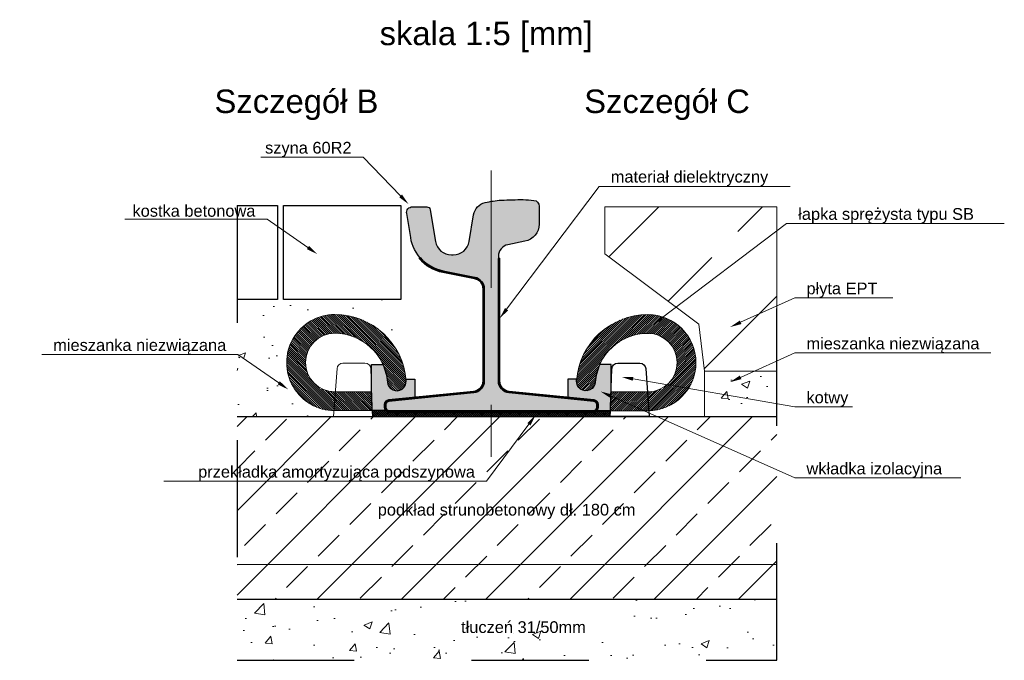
# Model space of a CAD drawing. Header units: feet. Extents: x 210.7 to 255.4, y -209.3 to -191.9.
# Tile 16 of 25: x 227.2 to 228, y -204.7 to -204.2. Entities that reach past the tile are written whole.
import ezdxf
from ezdxf import colors
from ezdxf.entities.mleader import LeaderData, LeaderLine
from ezdxf.enums import TextEntityAlignment as Align
from ezdxf.math import Vec2, Vec3

# ---------------------------------------------------------------- set-up
doc = ezdxf.new("R2010")
doc.units = ezdxf.units.FT
doc.header["$MEASUREMENT"] = 0
doc.linetypes.add('DASHDOT2', pattern=[12.7, 6.35, -3.175, 0, -3.175])
doc.linetypes.add('HIDDEN2', pattern=[0.1875, 0.125, -0.0625])
for name, color, linetype in [('3', 7, 'Continuous'), ('Podkadka sprężysta', 1, 'Continuous'), ('Szyna', 7, 'Continuous')]:
    doc.layers.add(name, color=color, linetype=linetype)
for name, color, linetype, lineweight in [('Beton', 8, 'Continuous', 15), ('Materiał gruntujący', 140, 'Continuous', 15), ('miesz_niezw_', 44, 'Continuous', 15), ('Mieszanka_niezw_0_315', 44, 'Continuous', 15), ('Nawierzchnia asfaltowa', 7, 'Continuous', 15), ('Opis', 7, 'Continuous', 15), ('Osie', 1, 'DASHDOT2', 13), ('Podkład', 7, 'Continuous', 30), ('płyta EPT', 35, 'Continuous', 20), ('Sb3', 7, 'Continuous', 15), ('sb4', 7, 'Continuous', 15), ('Tłuczeń', 251, 'Continuous', 15)]:
    doc.layers.add(name, color=color, linetype=linetype, lineweight=lineweight)
doc.layers.add('kostka grafitowa', color=7, linetype='Continuous', lineweight=30, true_color=0x404040)
doc.styles.add('Opis_1_25', font='arial.ttf', dxfattribs={"height": 0.05})
doc.styles.add('Opis_1_5', font='arial.ttf', dxfattribs={"height": 0.01})

msp = doc.modelspace()

# ---------------------------------------------------------------- hatches: boundary and pattern name
h = msp.add_hatch(color=251)
edge = h.paths.add_edge_path()
edge.add_arc((227.4332538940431, -204.4854916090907), 0.04499999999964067, 4.328325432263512, 24.18706103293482, ccw=False)
edge.add_arc((227.4861027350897, -204.481491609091), 0.008000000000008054, 184.3283254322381, 364.3283254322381)
edge.add_arc((227.433253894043, -204.4854916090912), 0.06099999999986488, 4.328325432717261, 5.51846476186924)
edge.add_line((227.4939711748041, -204.4796254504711), (227.501496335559, -204.4796267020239))
edge.add_line((227.501496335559, -204.4796267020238), (227.5015708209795, -204.4960121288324))
edge.add_line((227.5015708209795, -204.4960121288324), (227.4766432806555, -204.4984939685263))
edge.add_line((227.4766432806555, -204.4984939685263), (227.4766416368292, -204.5064935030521))
edge.add_line((227.4766416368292, -204.5064935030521), (227.4652538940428, -204.506491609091))
edge.add_line((227.4652538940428, -204.506491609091), (227.4647014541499, -204.4904576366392))
edge.add_line((227.4647014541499, -204.4904576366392), (227.464705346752, -204.4670527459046))
edge.add_line((227.464705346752, -204.4670527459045), (227.4743034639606, -204.4670543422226))
h = msp.add_hatch(color=251)
edge = h.paths.add_edge_path()
edge.add_arc((227.7002583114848, -204.48553180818), 0.04499999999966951, 155.8129389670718, 175.6716745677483)
edge.add_arc((227.6474094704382, -204.4815318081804), 0.00800000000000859, 175.6716745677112, 355.67167456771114, ccw=False)
edge.add_arc((227.700258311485, -204.4855318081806), 0.06099999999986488, 174.4815352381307, 175.6716745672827, ccw=False)
edge.add_line((227.6395410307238, -204.4796656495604), (227.632015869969, -204.4796669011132))
edge.add_line((227.632015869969, -204.4796669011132), (227.6319413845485, -204.4960523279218))
edge.add_line((227.6319413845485, -204.4960523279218), (227.6568689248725, -204.4985341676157))
edge.add_line((227.6568689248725, -204.4985341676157), (227.6568705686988, -204.5065337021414))
edge.add_line((227.6568705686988, -204.5065337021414), (227.6682583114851, -204.5065318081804))
edge.add_line((227.6682583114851, -204.5065318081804), (227.668810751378, -204.4904978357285))
edge.add_line((227.668810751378, -204.4904978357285), (227.6688068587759, -204.4670929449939))
edge.add_line((227.6688068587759, -204.4670929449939), (227.6592087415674, -204.467094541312))
at = {"layer": 'Beton'}
h = msp.add_hatch(dxfattribs=at)
h.set_pattern_fill('ANSI33', color=256, scale=0.008, style=0)
h.set_pattern_definition([(45, (221.4561908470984, -194.6085855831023), (-0.03592102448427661, 0.03592102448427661), []), (45, (221.4921118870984, -194.6085855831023), (-0.03592102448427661, 0.03592102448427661), [0.0254, -0.0127])])
h.paths.add_polyline_path([(227.8101728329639, -204.6375389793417), (227.810172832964, -204.5115319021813), (227.7012595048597, -204.5115439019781), (227.7012604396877, -204.511557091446), (227.6680876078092, -204.5115626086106), (227.4654291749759, -204.5115963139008), (227.4322563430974, -204.5116018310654), (227.3499331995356, -204.5115826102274), (227.3499331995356, -204.6376155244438)])
h.paths.add_polyline_path([(227.3499331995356, -204.6376155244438), (227.3499331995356, -204.6675301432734), (227.8101728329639, -204.6675206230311), (227.8101728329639, -204.6375389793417)])
at = {"layer": 'Materiał gruntujący'}
h = msp.add_hatch(color=256, dxfattribs=at)
h.dxf.hatch_style = 1
edge = h.paths.add_edge_path()
edge.add_line((227.5727575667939, -204.376585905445), (227.5727575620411, -204.4811360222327))
edge.add_arc((227.5827575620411, -204.4811360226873), 0.009999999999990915, 179.9999973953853, 264.2894042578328)
edge.add_line((227.5817625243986, -204.4910863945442), (227.6540560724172, -204.4983157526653))
edge.add_arc((227.6537575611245, -204.5013008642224), 0.002999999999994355, -2.604696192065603e-06, 84.28940425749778, ccw=False)
edge.add_line((227.6567575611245, -204.5013008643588), (227.6567575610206, -204.5035859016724))
edge.add_arc((227.6537575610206, -204.503585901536), 0.002999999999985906, 269.99999739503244, 359.99999739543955, ccw=False)
edge.add_line((227.6537575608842, -204.506585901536), (227.4797575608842, -204.5065858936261))
edge.add_arc((227.4797575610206, -204.5035858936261), 0.002999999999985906, 179.9999973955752, 269.9999973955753, ccw=False)
edge.add_line((227.4767575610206, -204.5035858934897), (227.4767575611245, -204.501300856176))
edge.add_arc((227.4797575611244, -204.5013008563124), 0.002999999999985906, 95.71059053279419, 179.9999973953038, ccw=False)
edge.add_line((227.4794590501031, -204.4983157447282), (227.551752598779, -204.4910863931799))
edge.add_arc((227.5507575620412, -204.4811360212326), 0.009999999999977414, 275.7105905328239, 359.9999973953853)
edge.add_line((227.5607575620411, -204.4811360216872), (227.5607575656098, -204.4026339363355))
edge.add_arc((227.5507575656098, -204.4026339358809), 0.009999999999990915, 359.9999973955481, 438.6900649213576)
edge.add_line((227.5527187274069, -204.3928281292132), (227.5256441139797, -204.3874132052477))
edge.add_arc((227.5325081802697, -204.3530928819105), 0.03499999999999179, 220.7367080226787, 258.6900649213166, ccw=False)
edge.add_line((227.5059881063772, -204.3759333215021), (227.5052303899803, -204.3765859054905))
edge.add_arc((227.5325081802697, -204.3530928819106), 0.03599999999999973, 220.7367080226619, 258.6900649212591)
edge.add_line((227.5254479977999, -204.3883937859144), (227.5525226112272, -204.3938087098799))
edge.add_arc((227.5507575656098, -204.4026339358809), 0.008999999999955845, -2.604470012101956e-06, 78.6900649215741, ccw=False)
edge.add_line((227.5597575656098, -204.40263393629), (227.5597575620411, -204.4811360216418))
edge.add_arc((227.5507575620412, -204.4811360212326), 0.008999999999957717, 275.71059053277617, 359.9999973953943, ccw=False)
edge.add_line((227.5516530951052, -204.4900913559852), (227.4793595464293, -204.4973207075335))
edge.add_arc((227.4797575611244, -204.5013008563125), 0.003999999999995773, 95.71059053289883, 179.9999973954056)
edge.add_line((227.4757575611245, -204.5013008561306), (227.4757575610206, -204.5035858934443))
edge.add_arc((227.4797575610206, -204.5035858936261), 0.003999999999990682, 179.9999973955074, 269.9999973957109)
edge.add_line((227.4797575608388, -204.5075858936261), (227.6537575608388, -204.507585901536))
edge.add_arc((227.6537575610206, -204.503585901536), 0.003999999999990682, 269.9999973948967, 359.9999973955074)
edge.add_line((227.6577575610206, -204.5035859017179), (227.6577575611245, -204.5013008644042))
edge.add_arc((227.6537575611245, -204.5013008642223), 0.003999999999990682, 359.9999973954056, 444.2894042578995)
edge.add_line((227.6541555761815, -204.4973207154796), (227.5818620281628, -204.4900913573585))
edge.add_arc((227.5827575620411, -204.4811360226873), 0.00899999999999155, 179.9999973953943, 264.2894042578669, ccw=False)
edge.add_line((227.5737575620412, -204.4811360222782), (227.5737575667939, -204.3765859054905))
edge.add_line((227.5737575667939, -204.3765859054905), (227.5727575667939, -204.376585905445))
at = {"layer": 'miesz_niezw_'}
h = msp.add_hatch(dxfattribs=at)
h.set_pattern_fill('AR-CONC', color=256, scale=0.01, style=0)
h.set_pattern_definition([(49.99999999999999, (0.001087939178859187, -1.773713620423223e-09), (0.07172601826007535, -0.006275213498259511), [0.0075, -0.0825]), (355, (0.001087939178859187, -1.773713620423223e-09), (-0.0138751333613, 0.07521921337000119), [0.006, -0.066]), (100.45144446, (0.007065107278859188, -0.0005229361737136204), (0.0578508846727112, 0.06894399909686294), [0.006374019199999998, -0.07011421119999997]), (46.18420000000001, (0.001087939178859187, 0.01999999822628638), (0.1067241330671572, -0.01655192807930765), [0.01125, -0.12375]), (96.63563549, (0.009981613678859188, 0.01862066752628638), (0.09346619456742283, 0.09741186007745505), [0.0095610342, -0.105171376]), (351.1841639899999, (0.001087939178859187, 0.01999999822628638), (0.09346619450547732, 0.09741186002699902), [0.009000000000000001, -0.0990000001]), (21, (0.01108793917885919, 0.01499999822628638), (0.05969070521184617, -0.04026188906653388), [0.0075, -0.0825]), (326.0000000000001, (0.01108793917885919, 0.01499999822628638), (0.02433153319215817, 0.0725150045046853), [0.006, -0.066]), (71.45144474, (0.01606216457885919, 0.01164484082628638), (0.08402223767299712, 0.03225311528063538), [0.006374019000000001, -0.0701142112]), (37.50000000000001, (0.001087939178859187, -1.773713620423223e-09), (0.001215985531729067, 0.03328938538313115), [0, -0.0652, 0, -0.067, 0, -0.06625]), (7.499999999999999, (0.001087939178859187, -1.773713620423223e-09), (0.02630695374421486, 0.03944117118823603), [0, -0.0382, 0, -0.0637, 0, -0.02525]), (327.5, (-0.02121206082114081, -1.773713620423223e-09), (0.0533822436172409, -0.002255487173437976), [0, -0.025, 0, -0.078, 0, -0.1035]), (317.5, (-0.03121206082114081, -1.773713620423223e-09), (0.05831861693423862, 0.01001049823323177), [0, -0.0325, 0, -0.0518, 0, -0.0735])])
edge = h.paths.add_edge_path()
edge.add_line((227.3510211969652, -204.4115085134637), (227.3510211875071, -204.4615085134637))
edge.add_line((227.3510211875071, -204.4615085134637), (227.3935357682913, -204.4615085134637))
edge.add_arc((227.4343418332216, -204.4654916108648), 0.04100000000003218, 105.8918047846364, 174.4249955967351, ccw=False)
edge.add_arc((227.434637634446, -204.483507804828), 0.05859332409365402, 20.518049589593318, 101.34123972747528, ccw=False)
edge.add_line((227.4895139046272, -204.4629707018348), (227.4895139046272, -204.4115838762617))
edge.add_line((227.4895139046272, -204.4115838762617), (227.3510211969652, -204.4115085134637))
h = msp.add_hatch(dxfattribs=at)
h.set_pattern_fill('AR-CONC', color=256, scale=0.01, style=0)
h.set_pattern_definition([(49.99999999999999, (4.326466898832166, 3.734329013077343), (0.07172601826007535, -0.006275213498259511), [0.0075, -0.0825]), (355, (4.326466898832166, 3.734329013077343), (-0.0138751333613, 0.07521921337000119), [0.006, -0.066]), (100.45144446, (4.332444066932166, 3.733806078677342), (0.0578508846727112, 0.06894399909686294), [0.006374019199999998, -0.07011421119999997]), (46.18420000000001, (4.326466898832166, 3.754329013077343), (0.1067241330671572, -0.01655192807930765), [0.01125, -0.12375]), (96.63563549, (4.335360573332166, 3.752949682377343), (0.09346619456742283, 0.09741186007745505), [0.0095610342, -0.105171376]), (351.1841639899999, (4.326466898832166, 3.754329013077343), (0.09346619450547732, 0.09741186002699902), [0.009000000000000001, -0.0990000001]), (21, (4.336466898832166, 3.749329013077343), (0.05969070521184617, -0.04026188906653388), [0.0075, -0.0825]), (326.0000000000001, (4.336466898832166, 3.749329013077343), (0.02433153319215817, 0.0725150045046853), [0.006, -0.066]), (71.45144474, (4.341441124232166, 3.745973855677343), (0.08402223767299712, 0.03225311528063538), [0.006374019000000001, -0.0701142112]), (37.50000000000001, (4.326466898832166, 3.734329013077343), (0.001215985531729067, 0.03328938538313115), [0, -0.0652, 0, -0.067, 0, -0.06625]), (7.499999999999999, (4.326466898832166, 3.734329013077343), (0.02630695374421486, 0.03944117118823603), [0, -0.0382, 0, -0.0637, 0, -0.02525]), (327.5, (4.304166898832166, 3.734329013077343), (0.0533822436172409, -0.002255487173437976), [0, -0.025, 0, -0.078, 0, -0.1035]), (317.5, (4.294166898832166, 3.734329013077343), (0.05831861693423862, 0.01001049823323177), [0, -0.0325, 0, -0.0518, 0, -0.0735])])
edge = h.paths.add_edge_path()
edge.add_line((227.3499332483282, -204.46150851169), (227.349933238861, -204.5115570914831))
edge.add_line((227.349933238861, -204.5115570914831), (227.4322545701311, -204.5115570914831))
edge.add_line((227.4322545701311, -204.5115570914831), (227.432608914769, -204.5065576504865))
edge.add_arc((227.4332547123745, -204.4655626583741), 0.04100007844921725, 174.3252376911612, 269.0974893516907, ccw=False)
edge.add_line((227.392455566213, -204.46150851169), (227.3499332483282, -204.46150851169))
at = {"layer": 'Mieszanka_niezw_0_315', "ltscale": 10}
h = msp.add_hatch(dxfattribs=at)
h.set_pattern_fill('AR-CONC', color=256, scale=0.01, style=0)
h.set_pattern_definition([(49.99999999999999, (0, 0), (0.07172601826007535, -0.006275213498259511), [0.0075, -0.0825]), (355, (0, 0), (-0.0138751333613, 0.07521921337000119), [0.006, -0.066]), (100.45144446, (0.0059771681, -0.0005229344), (0.0578508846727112, 0.06894399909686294), [0.006374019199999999, -0.07011421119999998]), (46.18420000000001, (0, 0.02), (0.1067241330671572, -0.01655192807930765), [0.01125, -0.12375]), (96.63563549, (0.0088936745, 0.0186206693), (0.09346619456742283, 0.09741186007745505), [0.0095610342, -0.105171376]), (351.1841639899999, (0, 0.02), (0.09346619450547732, 0.09741186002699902), [0.009000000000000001, -0.0990000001]), (21, (0.01, 0.015), (0.05969070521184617, -0.04026188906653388), [0.0075, -0.0825]), (326.0000000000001, (0.01, 0.015), (0.02433153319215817, 0.0725150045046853), [0.006, -0.066]), (71.45144474, (0.0149742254, 0.0116448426), (0.08402223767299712, 0.03225311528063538), [0.006374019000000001, -0.0701142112]), (37.50000000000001, (0, 0), (0.001215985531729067, 0.03328938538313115), [0, -0.0652, 0, -0.067, 0, -0.06625]), (7.499999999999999, (0, 0), (0.02630695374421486, 0.03944117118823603), [0, -0.0382, 0, -0.0637, 0, -0.02525]), (327.5, (-0.0223, 0), (0.0533822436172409, -0.002255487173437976), [0, -0.025, 0, -0.078, 0, -0.1035]), (317.5, (-0.0323, 0), (0.05831861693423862, 0.01001049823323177), [0, -0.0325, 0, -0.0518, 0, -0.0735])])
h.paths.add_polyline_path([(227.7486625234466, -204.4727310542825), (227.7486667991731, -204.5115386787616), (227.8101728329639, -204.5115319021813), (227.8101728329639, -204.4727310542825)])
at = {"layer": 'Podkadka sprężysta'}
h = msp.add_hatch(dxfattribs=at)
h.set_pattern_fill('ANSI37', color=256, style=0)
h.set_pattern_definition([(135.0095291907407, (227.5667583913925, -204.5115794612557), (0.0008837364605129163, 0.0008840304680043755), []), (45.00952919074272, (227.5667583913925, -204.5115794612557), (0.0008840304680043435, -0.0008837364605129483), [])])
h.paths.add_polyline_path([(227.6680881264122, -204.5115475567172), (227.6682596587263, -204.5065690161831), (227.465255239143, -204.50659634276), (227.4654291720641, -204.5115698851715)])
at = {"layer": 'płyta EPT'}
h = msp.add_hatch(dxfattribs=at)
h.set_pattern_fill('ANSI33', color=256, scale=0.5, style=0)
h.set_pattern_definition([(45, (0, 0), (-0.08838834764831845, 0.08838834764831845), []), (45, (0.0883883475, 0), (-0.08838834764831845, 0.08838834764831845), [0.0625, -0.03125])])
h.paths.add_polyline_path([(227.7486625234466, -204.4727310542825), (227.7436625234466, -204.4327310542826), (227.6636625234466, -204.3727310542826), (227.6636625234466, -204.3327310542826), (227.8101728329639, -204.3327310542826), (227.8101728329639, -204.4727310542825)])
at = {"layer": 'sb4'}
h = msp.add_hatch(dxfattribs=at)
h.set_pattern_fill('ANSI31', color=256, scale=0.01, angle=0.009529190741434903, style=0)
h.set_pattern_definition([(134.9904708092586, (227.1537801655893, -204.7146295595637), (0.0008840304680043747, 0.0008837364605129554), [])])
edge = h.paths.add_edge_path()
edge.add_line((227.4652538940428, -204.506491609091), (227.4332538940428, -204.506491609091))
edge.add_arc((227.4332538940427, -204.465491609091), 0.04099999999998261, 90.00000000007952, 270.0000000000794, ccw=False)
edge.add_arc((227.4332538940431, -204.4854916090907), 0.06099999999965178, 4.3283254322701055, 90.00000000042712, ccw=False)
edge.add_arc((227.4861027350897, -204.481491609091), 0.008000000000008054, -175.67167456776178, 4.328325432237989, ccw=False)
edge.add_arc((227.4332538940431, -204.4854916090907), 0.04499999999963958, 4.328325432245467, 90.00000000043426)
edge.add_arc((227.4332538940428, -204.465491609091), 0.02499999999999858, 90, 270)
edge.add_line((227.4332538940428, -204.490491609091), (227.464703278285, -204.490510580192))
edge.add_line((227.464703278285, -204.490510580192), (227.4652538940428, -204.506491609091))
h = msp.add_hatch(dxfattribs=at)
h.set_pattern_fill('ANSI31', color=256, scale=0.01, angle=0.009529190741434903, style=0)
h.set_pattern_definition([(45.00952919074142, (227.9797320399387, -204.714669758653), (-0.0008840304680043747, 0.0008837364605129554), [])])
edge = h.paths.add_edge_path()
edge.add_line((227.6682583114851, -204.5065318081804), (227.7002583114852, -204.5065318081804))
edge.add_arc((227.7002583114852, -204.4655318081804), 0.04099999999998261, 269.9999999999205, 449.9999999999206)
edge.add_arc((227.7002583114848, -204.4855318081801), 0.06099999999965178, 89.99999999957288, 175.6716745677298)
edge.add_arc((227.6474094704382, -204.4815318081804), 0.00800000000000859, 175.6716745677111, 355.6716745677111)
edge.add_arc((227.7002583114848, -204.48553180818), 0.04499999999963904, 89.99999999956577, 175.6716745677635, ccw=False)
edge.add_arc((227.7002583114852, -204.4655318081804), 0.02499999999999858, -90, 90, ccw=False)
edge.add_line((227.7002583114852, -204.4905318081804), (227.6688142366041, -204.4905511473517))
edge.add_line((227.6688142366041, -204.4905511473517), (227.6682583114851, -204.5065318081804))
at = {"layer": 'Szyna'}
h = msp.add_hatch(color=256, dxfattribs=at)
edge = h.paths.add_edge_path()
edge.add_arc((227.5925075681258, -204.3472888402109), 0.01499999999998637, 281.30992986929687, 359.9999973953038, ccw=False)
edge.add_line((227.5954493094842, -204.3619975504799), (227.5807964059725, -204.3649281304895))
edge.add_arc((227.5827575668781, -204.3747339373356), 0.009999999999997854, 101.3099298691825, 179.9999973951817)
edge.add_line((227.5727575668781, -204.374733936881), (227.5727575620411, -204.4811360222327))
edge.add_arc((227.5827575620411, -204.4811360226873), 0.009999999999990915, 179.9999973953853, 264.2894042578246)
edge.add_line((227.5817625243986, -204.4910863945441), (227.6540560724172, -204.4983157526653))
edge.add_arc((227.6537575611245, -204.5013008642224), 0.002999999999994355, -2.604696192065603e-06, 84.28940425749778, ccw=False)
edge.add_line((227.6567575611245, -204.5013008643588), (227.6567575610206, -204.5035859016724))
edge.add_arc((227.6537575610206, -204.503585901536), 0.003000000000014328, 269.9999973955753, 359.99999739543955, ccw=False)
edge.add_line((227.6537575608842, -204.506585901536), (227.4797575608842, -204.5065858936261))
edge.add_arc((227.4797575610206, -204.5035858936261), 0.002999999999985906, 179.9999973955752, 269.9999973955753, ccw=False)
edge.add_line((227.4767575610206, -204.5035858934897), (227.4767575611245, -204.501300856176))
edge.add_arc((227.4797575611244, -204.5013008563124), 0.002999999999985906, 95.71059053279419, 179.9999973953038, ccw=False)
edge.add_line((227.4794590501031, -204.4983157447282), (227.551752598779, -204.4910863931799))
edge.add_arc((227.5507575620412, -204.4811360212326), 0.009999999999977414, 275.7105905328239, 359.9999973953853)
edge.add_line((227.5607575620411, -204.4811360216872), (227.5607575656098, -204.4026339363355))
edge.add_arc((227.5507575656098, -204.4026339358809), 0.009999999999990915, 359.9999973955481, 438.6900649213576)
edge.add_line((227.5527187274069, -204.3928281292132), (227.5256441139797, -204.3874132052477))
edge.add_arc((227.5325081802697, -204.3530928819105), 0.03499999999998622, 189.4623196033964, 258.6900649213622, ccw=False)
edge.add_line((227.497984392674, -204.3588468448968), (227.4945779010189, -204.3384078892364))
edge.add_arc((227.4995098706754, -204.3375858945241), 0.00499999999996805, 89.99999739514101, 189.462319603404, ccw=False)
edge.add_line((227.4995098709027, -204.3325858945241), (227.5116825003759, -204.3325858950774))
edge.add_arc((227.5116825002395, -204.3355858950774), 0.003000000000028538, 9.46231960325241, 89.99999739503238, ccw=False)
edge.add_line((227.5146416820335, -204.33509269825), (227.5191353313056, -204.362054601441))
edge.add_arc((227.5327475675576, -204.359785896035), 0.01379999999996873, 189.4623196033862, 269.9999973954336)
edge.add_line((227.5327475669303, -204.373585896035), (227.5342675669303, -204.3735858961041))
edge.add_arc((227.5342675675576, -204.3597858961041), 0.01379999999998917, 269.9999973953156, 350.5376751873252)
edge.add_line((227.5478798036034, -204.3620546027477), (227.5516454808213, -204.3394605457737))
edge.add_arc((227.564468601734, -204.3415977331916), 0.01300000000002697, 103.18195492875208, 170.5376751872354, ccw=False)
edge.add_arc((227.579747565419, -204.4068323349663), 0.07999999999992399, 93.18676467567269, 103.18195492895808, ccw=False)
edge.add_arc((227.5919775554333, -204.6264921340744), 0.2999999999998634, 89.61715456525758, 93.18676467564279, ccw=False)
edge.add_arc((227.5934475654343, -204.4064970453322), 0.07999999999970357, 83.0617223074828, 89.61715456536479, ccw=False)
edge.add_arc((227.6025075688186, -204.3320462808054), 0.005000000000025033, -2.6048589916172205e-06, 83.06172230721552, ccw=False)
edge.add_line((227.6075075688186, -204.3320462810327), (227.6075075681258, -204.3472888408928))
at = {"layer": 'Tłuczeń'}
h = msp.add_hatch(dxfattribs=at)
h.set_pattern_fill('AR-CONC', color=256, scale=0.01, style=0)
h.set_pattern_definition([(49.99999999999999, (216.5963048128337, -206.7220703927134), (0.07172601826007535, -0.006275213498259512), [0.007500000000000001, -0.08250000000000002]), (355, (216.5963048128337, -206.7220703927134), (-0.0138751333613, 0.0752192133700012), [0.006, -0.066]), (100.4514, (216.6022819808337, -206.7225933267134), (0.05785093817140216, 0.06894395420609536), [0.006374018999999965, -0.0701142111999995]), (46.18420000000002, (216.5963048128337, -206.7020703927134), (0.1067241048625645, -0.01655190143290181), [0.01124999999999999, -0.1237499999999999]), (96.63559999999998, (216.6051984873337, -206.7034497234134), (0.09346627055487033, 0.09741178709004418), [0.009561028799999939, -0.1051712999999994]), (351.1842, (216.5963048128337, -206.7020703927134), (0.09346619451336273, 0.09741186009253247), [0.009000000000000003, -0.09900000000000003]), (21, (216.6063048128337, -206.7070703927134), (0.05969070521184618, -0.04026188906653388), [0.007500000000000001, -0.08250000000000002]), (326.0000000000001, (216.6063048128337, -206.7070703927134), (0.02433153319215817, 0.07251500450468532), [0.006, -0.066]), (71.4514, (216.6112790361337, -206.7104255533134), (0.08402226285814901, 0.03225304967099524), [0.006374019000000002, -0.0701142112]), (37.50000000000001, (216.5963048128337, -206.7220703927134), (0.001215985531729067, 0.03328938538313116), [0, -0.06520000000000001, 0, -0.067, 0, -0.06625000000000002]), (7.500000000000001, (216.5963048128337, -206.7220703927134), (0.02630695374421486, 0.03944117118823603), [0, -0.0382, 0, -0.0637, 0, -0.02525]), (327.5, (216.5740048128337, -206.7220703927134), (0.05338224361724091, -0.00225548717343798), [0, -0.025, 0, -0.07800000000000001, 0, -0.1035]), (317.5, (216.5640048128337, -206.7220703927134), (0.05831861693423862, 0.01001049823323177), [0, -0.0325, 0, -0.05180000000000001, 0, -0.0735])])
h.paths.add_polyline_path([(227.8101728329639, -204.7194501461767), (227.8101728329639, -204.6675311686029), (227.3499331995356, -204.667582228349), (227.3499331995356, -204.7194501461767)])
h.paths.add_polyline_path([(227.5384216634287, -204.6988514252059), (227.5877941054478, -204.6988514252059), (227.5877941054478, -204.6835240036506), (227.5384216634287, -204.6835240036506)], flags=24)

# ---------------------------------------------------------------- linework, layer by layer
for p, q in [((227.4766419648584, -204.4985949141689), (227.4766429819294, -204.5065944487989)), ((227.6568711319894, -204.4985947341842), (227.6568721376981, -204.5065644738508))]:
    msp.add_line(p, q)
for points in [[(227.4743034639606, -204.4670543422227, -0.08686759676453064), (227.4781255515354, -204.4820953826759, 1.000000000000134), (227.494079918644, -204.4808878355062, 0.005193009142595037), (227.4939711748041, -204.4796254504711), (227.501496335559, -204.4796267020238), (227.5015708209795, -204.4960121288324), (227.4766432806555, -204.4984939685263), (227.4766416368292, -204.5064935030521), (227.4652538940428, -204.506491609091), (227.4647014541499, -204.4904576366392), (227.464705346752, -204.4670527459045)], [(227.6592087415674, -204.467094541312, 0.08686759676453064), (227.6553866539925, -204.4821355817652, -1.000000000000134), (227.639432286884, -204.4809280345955, -0.005193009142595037), (227.6395410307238, -204.4796656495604), (227.632015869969, -204.4796669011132), (227.6319413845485, -204.4960523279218), (227.6568689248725, -204.4985341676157), (227.6568705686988, -204.5065337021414), (227.6682583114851, -204.5065318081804), (227.668810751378, -204.4904978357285), (227.6688068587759, -204.4670929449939)]]:
    msp.add_lwpolyline(points, format="xyb", close=True)
at = {"layer": '3', "linetype": 'HIDDEN2', "ltscale": 0.1}
msp.add_lwpolyline([(227.349933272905, -204.3315836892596), (227.3499331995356, -204.7194501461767), (227.8101728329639, -204.7194501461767), (227.8101728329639, -204.3765859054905)], dxfattribs=at)
at = {"layer": 'kostka grafitowa'}
msp.add_lwpolyline([(227.349933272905, -204.3315836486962), (227.3845139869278, -204.3315837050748), (227.3845138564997, -204.4115837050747), (227.3499332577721, -204.4115836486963)], dxfattribs=at)
msp.add_lwpolyline([(227.3895139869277, -204.3315837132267), (227.4895140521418, -204.3315838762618), (227.4895139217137, -204.4115838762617), (227.3895138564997, -204.4115837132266)], close=True, dxfattribs=at)
at = {"layer": 'Materiał gruntujący', "lineweight": 35}
msp.add_lwpolyline([(227.5727575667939, -204.376585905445), (227.5727575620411, -204.4811360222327, 0.3853135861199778), (227.5817625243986, -204.4910863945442), (227.6540560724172, -204.4983157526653, -0.3853135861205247), (227.6567575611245, -204.5013008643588), (227.6567575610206, -204.5035859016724, -0.4142135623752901), (227.6537575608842, -204.506585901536), (227.4797575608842, -204.5065858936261, -0.4142135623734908), (227.4767575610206, -204.5035858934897), (227.4767575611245, -204.501300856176, -0.3853135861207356), (227.4794590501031, -204.4983157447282), (227.551752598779, -204.49108639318, 0.3853135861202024), (227.5607575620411, -204.4811360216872), (227.5607575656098, -204.4026339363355, 0.3575107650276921), (227.5527187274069, -204.3928281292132), (227.5256441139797, -204.3874132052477, -0.1671333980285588), (227.5059881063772, -204.3759333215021), (227.5052303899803, -204.3765859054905, 0.1671333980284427), (227.5254479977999, -204.3883937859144), (227.5525226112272, -204.39380870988, -0.3575107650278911), (227.5597575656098, -204.40263393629), (227.5597575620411, -204.4811360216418, -0.3853135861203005), (227.5516530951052, -204.4900913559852), (227.4793595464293, -204.4973207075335, 0.3853135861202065), (227.4757575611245, -204.5013008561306), (227.4757575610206, -204.5035858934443, 0.414213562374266), (227.4797575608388, -204.5075858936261), (227.6537575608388, -204.507585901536, 0.414213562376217), (227.6577575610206, -204.5035859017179), (227.6577575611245, -204.5013008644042, 0.3853135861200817), (227.6541555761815, -204.4973207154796), (227.5818620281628, -204.4900913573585, -0.3853135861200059), (227.5737575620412, -204.4811360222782), (227.5737575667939, -204.3765859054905)], format="xyb", close=True, dxfattribs=at)
at = {"layer": 'Mieszanka_niezw_0_315', "ltscale": 10}
msp.add_lwpolyline([(227.7486625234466, -204.4727310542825), (227.7486625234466, -204.5116568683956), (227.8101728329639, -204.5116568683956), (227.8101728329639, -204.4727310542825)], close=True, dxfattribs=at)
at = {"layer": 'Nawierzchnia asfaltowa'}
msp.add_lwpolyline([(227.8101728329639, -204.6675206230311), (227.3499331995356, -204.6675301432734)], dxfattribs=at)
at = {"layer": 'Osie', "ltscale": 0.002}
msp.add_line((227.5667574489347, -204.3016259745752), (227.5667574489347, -204.5458210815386), dxfattribs=at)
at = {"layer": 'Podkadka sprężysta'}
msp.add_lwpolyline([(227.6680881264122, -204.5115475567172), (227.6682596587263, -204.5065690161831), (227.465255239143, -204.50659634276), (227.4654291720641, -204.5115698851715)], close=True, dxfattribs=at)
at = {"layer": 'Podkład'}
msp.add_line((227.3499331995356, -204.6376155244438), (227.8101728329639, -204.6375389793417), dxfattribs=at)
msp.add_lwpolyline([(227.6680881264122, -204.5115475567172), (227.669502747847, -204.4707722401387, -0.4041133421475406), (227.6745005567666, -204.4659460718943), (227.6933821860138, -204.4659492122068, -0.3936855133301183), (227.6983689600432, -204.4705973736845), (227.7012574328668, -204.5115439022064)], format="xyb", close=True, dxfattribs=at)
for points in [[(227.3499331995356, -204.5115826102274), (227.8101728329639, -204.5115319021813)], [(227.8101728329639, -204.6675311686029), (227.3499331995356, -204.667582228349)]]:
    msp.add_lwpolyline(points, dxfattribs=at)
at = {"layer": 'płyta EPT'}
msp.add_lwpolyline([(227.6636625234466, -204.3727310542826), (227.7436625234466, -204.4327310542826), (227.7486625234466, -204.4727310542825), (227.8101728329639, -204.4727310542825), (227.8101728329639, -204.3327310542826), (227.6636625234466, -204.3327310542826), (227.6636625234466, -204.3727310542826), (227.6636625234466, -204.3327310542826)], dxfattribs=at)
at = {"layer": 'Sb3'}
for p, q in [((227.5015686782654, -204.4961047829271), (227.4764861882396, -204.498610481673)), ((227.6319405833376, -204.4961042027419), (227.6568711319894, -204.4985947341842))]:
    msp.add_line(p, q, dxfattribs=at)
msp.add_lwpolyline([(227.4654291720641, -204.5115698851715), (227.4640245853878, -204.4708032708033, 0.4041133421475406), (227.4590283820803, -204.4659754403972), (227.4401467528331, -204.4659723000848, 0.3936855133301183), (227.4351584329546, -204.4706188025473), (227.4322563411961, -204.5115735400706), (227.4654291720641, -204.5115698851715)], format="xyb", dxfattribs=at)
at = {"layer": 'sb4'}
for points in [[(227.4652538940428, -204.506491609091), (227.4332538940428, -204.506491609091, -1), (227.4332538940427, -204.424491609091, -0.3922565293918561), (227.494079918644, -204.4808878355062, -1.000000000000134), (227.4781255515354, -204.4820953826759, 0.3922565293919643), (227.4332538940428, -204.440491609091, 0.9999999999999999), (227.4332538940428, -204.490491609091), (227.464703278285, -204.490510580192)], [(227.6682583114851, -204.5065318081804), (227.7002583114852, -204.5065318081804, 1), (227.7002583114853, -204.4245318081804, 0.3922565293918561), (227.639432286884, -204.4809280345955, 1.000000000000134), (227.6553866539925, -204.4821355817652, -0.3922565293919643), (227.7002583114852, -204.4405318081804, -0.9999999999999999), (227.7002583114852, -204.4905318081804), (227.6688142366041, -204.4905511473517)]]:
    msp.add_lwpolyline(points, format="xyb", close=True, dxfattribs=at)
at = {"layer": 'Szyna'}
msp.add_lwpolyline([(227.6075075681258, -204.3472888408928, -0.3575107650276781), (227.5954493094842, -204.3619975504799), (227.5807964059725, -204.3649281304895, 0.3575107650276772), (227.5727575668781, -204.374733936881), (227.5727575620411, -204.4811360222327, 0.3853135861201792), (227.5817625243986, -204.4910863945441), (227.6540560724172, -204.4983157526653, -0.3853135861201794), (227.6567575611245, -204.5013008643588), (227.6567575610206, -204.5035859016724, -0.414213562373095), (227.6537575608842, -204.506585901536), (227.4797575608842, -204.5065858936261, -0.414213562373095), (227.4767575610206, -204.5035858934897), (227.4767575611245, -204.501300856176, -0.3853135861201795), (227.4794590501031, -204.4983157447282), (227.551752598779, -204.49108639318, 0.385313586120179), (227.5607575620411, -204.4811360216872), (227.5607575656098, -204.4026339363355, 0.357510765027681), (227.5527187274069, -204.3928281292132), (227.5256441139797, -204.3874132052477, -0.3115981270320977), (227.497984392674, -204.3588468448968), (227.4945779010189, -204.3384078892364, -0.4634545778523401), (227.4995098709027, -204.3325858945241), (227.5116825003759, -204.3325858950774, -0.3666293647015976), (227.5146416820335, -204.33509269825), (227.5191353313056, -204.362054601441, 0.3666293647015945), (227.5327475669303, -204.373585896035), (227.5342675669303, -204.3735858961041, 0.3666293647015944), (227.5478798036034, -204.3620546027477), (227.5516454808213, -204.3394605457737), (227.5516454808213, -204.3394605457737, -0.3026593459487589), (227.5615040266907, -204.3289402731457, -0.04363991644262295), (227.5753002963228, -204.3269560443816, -0.01557662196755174), (227.5939821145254, -204.3264988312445), (227.5939821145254, -204.3264988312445, -0.02861127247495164), (227.6031115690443, -204.3270828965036, -0.3791741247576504), (227.6075075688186, -204.3320462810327)], format="xyb", close=True, dxfattribs=at)

# ---------------------------------------------------------------- texts
at = {"layer": 'Opis', "style": 'Opis_1_25'}
for s, p in [('podkład strunobetonowy dł. 180 cm', (227.4699063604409, -204.5859736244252)), ('tłuczeń 31/50mm', (227.540976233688, -204.6861331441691))]:
    msp.add_text(s, height=0.01, dxfattribs=at).set_placement(p, align=Align.TOP_LEFT)
at = {"layer": 'Opis', "char_height": 0.02, "attachment_point": 1, "style": 'Opis_1_5'}
for s, insert in [('\\pi0.16918;skala 1:5 [mm]', (227.3023257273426, -204.1746958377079)), ('\\pi0.16918; Szczegół B', (227.1537839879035, -204.2325848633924)), ('\\pi0.16918; Szczegół C', (227.4690123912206, -204.2325848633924))]:
    msp.add_mtext_dynamic_manual_height_columns(s, width=0.5173583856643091, gutter_width=0.25, heights=[0], dxfattribs=dict(at, insert=insert))

# ---------------------------------------------------------------- leaders
at = {"layer": 'Opis'}
ml = msp.add_multileader_mtext('Standard', dxfattribs=at)
ml.set_content('szyna 60R2  ', color=256, style='Opis_1_25')
ml.set_leader_properties(color=256, linetype='ByLayer', lineweight=-1)
ml.build(insert=Vec2(0, 0))
ml.multileader.update_dxf_attribs({"has_dogleg": 0, "text_left_attachment_type": 5, "text_right_attachment_type": 5, "text_bottom_attachment_type": 10, "dogleg_length": 0.15, "arrow_head_size": 0.01})
ctx = ml.context
ctx.base_point, ctx.char_height, ctx.arrow_head_size, ctx.landing_gap_size, ctx.plane_origin = Vec3(227.3649818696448, -204.2901638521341), 0.01, 0.01, 0.01, Vec3(227.5583374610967, -204.4621234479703)
ctx.left_attachment, ctx.right_attachment, ctx.text_align_type = 5, 5, 2
notes = []
notes.append((ctx, [(1, (1, 1, 0), (227.607587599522, -204.2901638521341), (-1, 0), 0.15, [(0, [(227.4962811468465, -204.330455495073)], 0, [])])]))
ctx.mtext.insert, ctx.mtext.alignment, ctx.mtext.flow_direction = Vec3(227.447587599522, -204.2771829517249), 3, 5
ml = msp.add_multileader_mtext('Standard', dxfattribs=at)
ml.set_content('\\pxsm1;materiał dielektryczny', color=256, style='Opis_1_25')
ml.set_leader_properties(color=256, linetype='ByLayer', lineweight=-1)
ml.build(insert=Vec2(0, 0))
ml.multileader.update_dxf_attribs({"has_dogleg": 0, "text_left_attachment_type": 5, "text_right_attachment_type": 5, "text_bottom_attachment_type": 10, "dogleg_length": 0.15, "arrow_head_size": 0.01})
ctx = ml.context
ctx.base_point, ctx.char_height, ctx.arrow_head_size, ctx.landing_gap_size, ctx.plane_origin = Vec3(227.6585772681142, -204.315209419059), 0.01, 0.01, 0.01, Vec3(227.5583374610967, -204.4182271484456)
ctx.left_attachment, ctx.right_attachment = 5, 5
notes.append((ctx, [(0, (1, 1, 0), (227.6285772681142, -204.315209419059), (1, 0), 0.03, [(0, [(227.5737575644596, -204.4279349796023)], 0, [])])]))
ctx.mtext.insert, ctx.mtext.flow_direction = Vec3(227.6685772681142, -204.3018760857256), 5
ml = msp.add_multileader_mtext('Standard', dxfattribs=at)
ml.set_content('{\\fArial|b0|i0|c238|p34;kostka betonowa}', color=256, style='Opis_1_25')
ml.set_leader_properties(color=256, linetype='ByLayer', lineweight=-1)
ml.build(insert=Vec2(0, 0))
ml.multileader.update_dxf_attribs({"has_dogleg": 0, "text_left_attachment_type": 5, "text_right_attachment_type": 5, "text_bottom_attachment_type": 10, "dogleg_length": 0.15, "arrow_head_size": 0.01})
ctx = ml.context
ctx.base_point, ctx.char_height, ctx.arrow_head_size, ctx.landing_gap_size, ctx.plane_origin = Vec3(227.2522728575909, -204.3430665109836), 0.01, 0.01, 0.01, Vec3(227.3893888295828, -204.3594310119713)
ctx.left_attachment, ctx.right_attachment, ctx.text_align_type = 5, 5, 2
notes.append((ctx, [(1, (1, 1, 0), (227.5255948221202, -204.3430665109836), (-1, 0), 0.15, [(0, [(227.4185821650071, -204.3730844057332)], 0, [])])]))
ctx.mtext.insert, ctx.mtext.alignment, ctx.mtext.flow_direction = Vec3(227.3655948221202, -204.3310665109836), 3, 5
ml = msp.add_multileader_mtext('Standard', dxfattribs=at)
ml.set_content('łapka sprężysta typu SB', color=256, style='Opis_1_5')
ml.set_leader_properties(color=256, linetype='ByLayer', lineweight=-1)
ml.build(insert=Vec2(0, 0))
ml.multileader.update_dxf_attribs({"has_dogleg": 0, "text_left_attachment_type": 5, "text_right_attachment_type": 5, "text_bottom_attachment_type": 10, "dogleg_length": 0.15, "arrow_head_size": 0.01})
ctx = ml.context
ctx.base_point, ctx.char_height, ctx.arrow_head_size, ctx.landing_gap_size, ctx.plane_origin = Vec3(227.8184492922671, -204.3468159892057), 0.01, 0.01, 0.01, Vec3(227.5080658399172, -204.3930731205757)
ctx.left_attachment, ctx.right_attachment = 5, 5
notes.append((ctx, [(0, (1, 1, 0), (227.6684492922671, -204.3468159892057), (1, 0), 0.15, [(0, [(227.7038744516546, -204.4336262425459)], 0, [])])]))
ctx.mtext.insert, ctx.mtext.flow_direction = Vec3(227.8284492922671, -204.3337054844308), 5
ml = msp.add_multileader_mtext('Standard', dxfattribs=at)
ml.set_content('{\\fArial|b0|i0|c238|p34;płyta EPT }', color=256, style='Opis_1_25')
ml.set_leader_properties(color=256, linetype='ByLayer', lineweight=-1)
ml.build(insert=Vec2(0, 0))
ml.multileader.update_dxf_attribs({"has_dogleg": 0, "text_left_attachment_type": 5, "text_right_attachment_type": 5, "text_bottom_attachment_type": 10, "dogleg_length": 0.15, "arrow_head_size": 0.01})
ctx = ml.context
ctx.base_point, ctx.char_height, ctx.arrow_head_size, ctx.landing_gap_size, ctx.plane_origin = Vec3(227.8254696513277, -204.4101521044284), 0.01, 0.01, 0.01, Vec3(227.6777384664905, -204.4352210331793)
ctx.left_attachment, ctx.right_attachment = 5, 5
notes.append((ctx, [(0, (1, 1, 0), (227.7954696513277, -204.4101521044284), (1, 0), 0.03, [(0, [(227.7702233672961, -204.4352210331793)], 0, [])])]))
ctx.mtext.insert, ctx.mtext.flow_direction = Vec3(227.8354696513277, -204.3972121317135), 5
ml = msp.add_multileader_mtext('Standard', dxfattribs=at)
ml.set_content('{\\fArial|b0|i0|c238|p34;mieszanka niezwiązana}', color=256, style='Opis_1_25')
ml.set_leader_properties(color=256, linetype='ByLayer', lineweight=-1)
ml.build(insert=Vec2(0, 0))
ml.multileader.update_dxf_attribs({"has_dogleg": 0, "text_left_attachment_type": 5, "text_right_attachment_type": 5, "text_bottom_attachment_type": 10, "dogleg_length": 0.15, "arrow_head_size": 0.01})
ctx = ml.context
ctx.base_point, ctx.char_height, ctx.arrow_head_size, ctx.landing_gap_size, ctx.plane_origin = Vec3(227.1846914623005, -204.4584570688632), 0.01, 0.01, 0.01, Vec3(227.3645086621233, -204.4748215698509)
ctx.left_attachment, ctx.right_attachment, ctx.text_align_type = 5, 5, 2
notes.append((ctx, [(1, (1, 1, 0), (227.5007146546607, -204.4584570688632), (-1, 0), 0.15, [(0, [(227.3937019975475, -204.4884749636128)], 0, [])])]))
ctx.mtext.insert, ctx.mtext.alignment, ctx.mtext.flow_direction = Vec3(227.3407146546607, -204.4455239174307), 3, 5
ml = msp.add_multileader_mtext('Standard', dxfattribs=at)
ml.set_content('mieszanka niezwiązana', color=256, style='Opis_1_25')
ml.set_leader_properties(color=256, linetype='ByLayer', lineweight=-1)
ml.build(insert=Vec2(0, 0))
ml.multileader.update_dxf_attribs({"has_dogleg": 0, "text_left_attachment_type": 5, "text_right_attachment_type": 5, "text_bottom_attachment_type": 10, "dogleg_length": 0.15, "arrow_head_size": 0.01})
ctx = ml.context
ctx.base_point, ctx.char_height, ctx.arrow_head_size, ctx.landing_gap_size, ctx.plane_origin = Vec3(227.8254696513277, -204.4571399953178), 0.01, 0.01, 0.01, Vec3(227.6777384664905, -204.4822089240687)
ctx.left_attachment, ctx.right_attachment = 5, 5
notes.append((ctx, [(0, (1, 1, 0), (227.7954696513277, -204.4571399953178), (1, 0), 0.03, [(0, [(227.7702233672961, -204.4822089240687)], 0, [])])]))
ctx.mtext.insert, ctx.mtext.flow_direction = Vec3(227.8354696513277, -204.4442068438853), 5
ml = msp.add_multileader_mtext('Standard', dxfattribs=at)
ml.set_content('kotwy', color=256, style='Opis_1_25')
ml.set_leader_properties(color=256, linetype='ByLayer', lineweight=-1)
ml.build(insert=Vec2(0, 0))
ml.multileader.update_dxf_attribs({"has_dogleg": 0, "text_left_attachment_type": 5, "text_right_attachment_type": 5, "text_bottom_attachment_type": 10, "dogleg_length": 0.15, "arrow_head_size": 0.01})
ctx = ml.context
ctx.base_point, ctx.char_height, ctx.arrow_head_size, ctx.landing_gap_size, ctx.plane_origin = Vec3(227.8254696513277, -204.5031063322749), 0.01, 0.01, 0.01, Vec3(227.6777384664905, -204.4776898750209)
ctx.left_attachment, ctx.right_attachment = 5, 5
notes.append((ctx, [(0, (1, 1, 0), (227.7954696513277, -204.5031063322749), (1, 0), 0.03, [(0, [(227.6777384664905, -204.4776898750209)], 0, [])])]))
ctx.mtext.insert, ctx.mtext.flow_direction = Vec3(227.8354696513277, -204.49016635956), 5
ml = msp.add_multileader_mtext('Standard', dxfattribs=at)
ml.set_content('wkładka izolacyjna', color=256, style='Opis_1_25')
ml.set_leader_properties(color=256, linetype='ByLayer', lineweight=-1)
ml.build(insert=Vec2(0, 0))
ml.multileader.update_dxf_attribs({"has_dogleg": 0, "text_left_attachment_type": 5, "text_right_attachment_type": 5, "text_bottom_attachment_type": 10, "dogleg_length": 0.15, "arrow_head_size": 0.01})
ctx = ml.context
ctx.base_point, ctx.char_height, ctx.arrow_head_size, ctx.landing_gap_size, ctx.plane_origin = Vec3(227.8254696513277, -204.563780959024), 0.01, 0.01, 0.01, Vec3(227.6489036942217, -204.4816187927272)
ctx.left_attachment, ctx.right_attachment = 5, 5
notes.append((ctx, [(1, (1, 1, 0), (227.6754696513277, -204.563780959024), (1, 0), 0.15, [(0, [(227.6597982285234, -204.4900861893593)], 0, [])])]))
ctx.mtext.insert, ctx.mtext.flow_direction = Vec3(227.8354696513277, -204.5508409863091), 5
ml = msp.add_multileader_mtext('Standard', dxfattribs=at)
ml.set_content(' przekładka amortyzująca podszynowa', color=256, style='Opis_1_25')
ml.set_leader_properties(color=256, linetype='ByLayer', lineweight=-1)
ml.build(insert=Vec2(0, 0))
ml.multileader.update_dxf_attribs({"has_dogleg": 0, "text_left_attachment_type": 5, "text_right_attachment_type": 5, "text_bottom_attachment_type": 10, "dogleg_length": 0.15, "arrow_head_size": 0.01})
ctx = ml.context
ctx.base_point, ctx.char_height, ctx.arrow_head_size, ctx.landing_gap_size, ctx.plane_origin = Vec3(227.3034207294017, -204.5665186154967), 0.01, 0.01, 0.01, Vec3(227.6908862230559, -204.5095342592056)
ctx.left_attachment, ctx.right_attachment, ctx.text_align_type = 5, 5, 2
notes.append((ctx, [(0, (1, 1, 0), (227.5927658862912, -204.5665186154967), (-1, 0), 0.03, [(0, [(227.6047303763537, -204.5100198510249)], 0, [])])]))
ctx.mtext.insert, ctx.mtext.alignment, ctx.mtext.flow_direction = Vec3(227.5527658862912, -204.5535786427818), 3, 5
for ctx, leaders in notes:
    for number, flags, end, landing, length, lines in leaders:
        leader = LeaderData()
        leader.index, (leader.has_last_leader_line, leader.has_dogleg_vector, leader.attachment_direction) = number, flags
        leader.last_leader_point, leader.dogleg_vector, leader.dogleg_length = Vec3(end), Vec3(landing), length
        for number, points, colour, breaks in lines:
            line = LeaderLine()
            line.index, line.vertices, line.color, line.breaks = number, Vec3.list(points), colors.encode_raw_color(colour), breaks
            leader.lines.append(line)
        ctx.leaders.append(leader)

doc.saveas('drawing.dxf')
